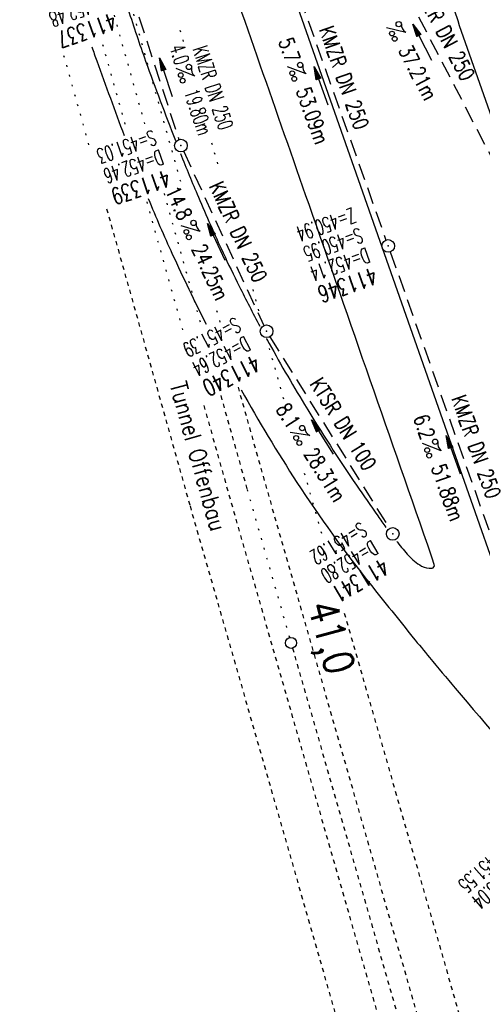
# Model space of a CAD drawing. Extents: x 446577 to 447152, y 443659 to 444842.
# Tile 2 of 41: x 446919 to 446974, y 443736 to 443853. Entities that reach past the tile are written whole.
import ezdxf
from ezdxf.enums import TextEntityAlignment as Align

# ---------------------------------------------------------------- set-up
doc = ezdxf.new("R2010")
doc.units = 0
doc.header["$LTSCALE"] = 2
doc.header["$MEASUREMENT"] = 0
for name, pattern in [('ACAD_ISO03W100', [0.5, 0.25, -0.25]), ('AUSGEZOGEN', [0]), ('GESTRICH-X2', [1.5, 1, -0.5]), ('PUNKTX2_STR', [0.6, 0.1, -0.5])]:
    doc.linetypes.add(name, pattern=pattern)
doc.layers.get('0').update_dxf_attribs({"linetype": 'AUSGEZOGEN'})
for name, color, linetype in [('Bahnachse', 7, 'CONTINUOUS'), ('DB-Bahnachse', 15, 'CONTINUOUS'), ('FBR', 8, 'CONTINUOUS'), ('Gleisachsen', 7, 'CONTINUOUS'), ('Ingenieurbauwerke', 15, 'CONTINUOUS'), ('KANAL', 7, 'GESTRICH-X2'), ('PFEIL', 7, 'CONTINUOUS'), ('SCHACHTNR', 6, 'CONTINUOUS'), ('SCHLITZRINNE', 8, 'AUSGEZOGEN'), ('SCHSYMBOL', 7, 'AUSGEZOGEN'), ('TEXTO', 4, 'CONTINUOUS'), ('TEXTU', 4, 'CONTINUOUS')]:
    doc.layers.add(name, color=color, linetype=linetype)
doc.styles.add('ROMANS', font='romans.shx', dxfattribs={"width": 0.8})

# ---------------------------------------------------------------- blocks, each defined once
blk = doc.blocks.new('PROM')
blk.add_line((1.57, 1.82), (0.02, 0.02))
for centre, radius in [((0.32, 1.51), 0.317), ((0.94, 0.29), 0.283), ((1.64, 0.29), 0.283)]:
    blk.add_circle(centre, radius)
blk.add_arc((0.99, 2.68), 1.03, 239.1414, 303.3549)
blk = doc.blocks.new('PFEIL2')
at = {"color": 0}
for p, q in [((0.88, 0), (-2.4, -0.01)), ((0.88, -0.27), (0.88, 0.28)), ((0.88, 0.28), (2.43, 0.01)), ((0.91, 0.27), (0.88, 0.26)), ((0.97, 0.26), (0.88, 0.25)), ((1.02, 0.25), (0.88, 0.23)), ((1.07, 0.24), (0.88, 0.21)), ((1.13, 0.23), (0.88, 0.19)), ((1.18, 0.22), (0.88, 0.17)), ((1.24, 0.21), (0.88, 0.15)), ((1.29, 0.21), (0.88, 0.14)), ((1.34, 0.2), (0.88, 0.12)), ((1.4, 0.19), (0.88, 0.1)), ((1.45, 0.18), (0.88, 0.08)), ((1.51, 0.17), (0.88, 0.06)), ((1.56, 0.16), (0.88, 0.04)), ((1.61, 0.15), (0.88, 0.02)), ((1.67, 0.14), (0.88, 0.01)), ((1.72, 0.13), (0.88, -0.01)), ((1.78, 0.12), (0.88, -0.03)), ((1.83, 0.11), (0.88, -0.05)), ((1.88, 0.1), (0.88, -0.07)), ((1.94, 0.09), (0.88, -0.09)), ((2.05, 0.08), (0.88, -0.12)), ((1.99, 0.08), (0.88, -0.11)), ((2.1, 0.07), (0.88, -0.14)), ((2.15, 0.06), (0.88, -0.16)), ((2.21, 0.05), (0.88, -0.18)), ((2.26, 0.04), (0.88, -0.2)), ((2.32, 0.03), (0.88, -0.22)), ((2.37, 0.02), (0.88, -0.23)), ((2.42, 0.01), (0.88, -0.25)), ((2.43, 0.01), (0.88, -0.27))]:
    blk.add_line(p, q, dxfattribs=at)
blk = doc.blocks.new('GST')
at = {"color": 0}
blk.add_circle((0, 0), 0.75, dxfattribs=at)
blk.add_point((0, 0), dxfattribs=at)
blk = doc.blocks.new('10')
blk.add_blockref('GST', (0, 0))

msp = doc.modelspace()

# ---------------------------------------------------------------- linework, layer by layer
at = {"layer": 'Bahnachse', "color": 7, "linetype": 'PUNKTX2_STR'}
msp.add_line((446945.65, 443797.2), (446950.67, 443779.65), dxfattribs=at)
at = {"layer": 'Bahnachse', "linetype": 'ACAD_ISO03W100'}
msp.add_line((446951.03, 443778.4), (446970.88, 443709.04), dxfattribs=at)
at = {"layer": 'Bahnachse', "linetype": 'PUNKTX2_STR', "flags": 128}
for points in [[(446927.26, 443862.72), (446933.59, 443840.17)], [(446935.79, 443832.33), (446940.3, 443816.26)]]:
    msp.add_lwpolyline(points, dxfattribs=at)
at = {"layer": 'Bahnachse', "linetype": 'ACAD_ISO03W100', "flags": 128}
msp.add_lwpolyline([(446942.52, 443808.35), (446945.65, 443797.2)], dxfattribs=at)
at = {"layer": 'Bahnachse', "color": 7, "linetype": 'Continuous'}
msp.add_circle((446950.85, 443779.02), 0.65, dxfattribs=at)
at = {"layer": 'FBR', "flags": 128}
msp.add_lwpolyline([(446961.9, 443877.94), (446968.15, 443860.13), (446970.63, 443852.86), (446970.8, 443852.27), (446976.34, 443836.55), (446984.57, 443813.11), (446992.78, 443789.74), (447001.12, 443765.64), (447009.39, 443742.17), (447013.08, 443731.65)], dxfattribs=at)
at = {"layer": 'FBR'}
msp.add_lwpolyline([(446978.81, 443777.8), (446977.84, 443779.92), (446953.98, 443847.79), (446944.37, 443875.21)], dxfattribs=at)
for points in [[(446963.39, 443791.05, 0.000903), (446963.47, 443790.95, 0.008098), (446964.82, 443789.35, 0.044964), (446965.49, 443788.71, 0.04079), (446966.34, 443788.13, 0.158037), (446967.58, 443787.88, 0.469329), (446967.85, 443788.3, 0.009198), (446967.52, 443789.32, 0.000223), (446952.99, 443831.01, 0.000003), (446941.42, 443864.13, -0.000017)], [(446928.48, 443863.22, -0.000039), (446929.62, 443859.98, -0.005768), (446930.88, 443856.25, -0.003771), (446931.12, 443855.5, 0.002087), (446931.54, 443854.15, 0.00965), (446933.61, 443848.03, 0.006021), (446937.14, 443838.61, 0.007914)], [(446927.23, 443849.71, 0.004064), (446927.81, 443848.06, 0.002327), (446931.05, 443839.21, 0.018072)], [(446937.74, 443837.07, 0.006229), (446939.86, 443831.91, 0.007743), (446942.79, 443825.3, 0.00793), (446944.71, 443821.32, 0.005906), (446947.15, 443816.59, 0.014284)], [(446933.92, 443831.72, 0.010856), (446936.77, 443825.14, 0.009692), (446940.79, 443816.82, 0.021485)], [(446947.99, 443815.04, 0.012277), (446952.46, 443807.28, 0.013079), (446958.63, 443797.71, 0.003438), (446961.14, 443794.08, 0.004536), (446962.12, 443792.72, 0.010945)], [(446944.93, 443809.04, 0.01666), (446951.56, 443798.06, 0.023922), (446960.24, 443786.01, 0.001436), (446965.36, 443779.63, 0.003875), (446967.28, 443777.28, 0.002785), (446970.32, 443773.66, -0.000602), (446981.8, 443760.13, -0.0066)]]:
    msp.add_lwpolyline(points, format="xyb", dxfattribs=at)
at = {"layer": 'Gleisachsen', "color": 8, "linetype": 'PUNKTX2_STR'}
for p, q in [((446931.51, 443855.92), (446937.81, 443833.47)), ((446942.03, 443818.43), (446942.43, 443817))]:
    msp.add_line(p, q, dxfattribs=at)
at = {"layer": 'Gleisachsen', "linetype": 'ACAD_ISO03W100'}
for p, q in [((446944.57, 443809.37), (446947.81, 443797.81)), ((446947.81, 443797.82), (446973.38, 443708.46)), ((446943.48, 443796.58), (446969.06, 443707.22))]:
    msp.add_line(p, q, dxfattribs=at)
at = {"layer": 'Gleisachsen', "color": 8, "linetype": 'PUNKTX2_STR', "flags": 128}
for points in [[(446928.5, 443850), (446931.41, 443839.6)], [(446933.73, 443831.35), (446938.17, 443815.52)]]:
    msp.add_lwpolyline(points, dxfattribs=at)
at = {"layer": 'Gleisachsen', "linetype": 'ACAD_ISO03W100', "flags": 128}
msp.add_lwpolyline([(446940.51, 443807.17), (446943.48, 443796.59)], dxfattribs=at)
at = {"layer": 'Ingenieurbauwerke', "color": 8, "linetype": 'PUNKTX2_STR'}
for p, q in [((446937.68, 443851.7), (446938.08, 443850.28)), ((446941.43, 443838.34), (446942.19, 443835.62)), ((446946.31, 443820.92), (446947.43, 443816.94)), ((446947.94, 443815.11), (446949.98, 443807.86)), ((446952.42, 443799.14), (446954.48, 443791.97))]:
    msp.add_line(p, q, dxfattribs=at)
at = {"layer": 'Ingenieurbauwerke', "linetype": 'ACAD_ISO03W100'}
for p, q in [((446938.87, 443795.26), (446964.44, 443705.89)), ((446957.17, 443782.56), (446978, 443709.79))]:
    msp.add_line(p, q, dxfattribs=at)
at = {"layer": 'Ingenieurbauwerke', "color": 8, "linetype": 'PUNKTX2_STR', "flags": 128}
msp.add_lwpolyline([(446923.88, 443848.7), (446926.87, 443838.02)], dxfattribs=at)
at = {"layer": 'Ingenieurbauwerke', "linetype": 'ACAD_ISO03W100', "flags": 128}
msp.add_lwpolyline([(446928.98, 443830.52), (446938.86, 443795.29)], dxfattribs=at)
at = {"layer": 'KANAL'}
for p, q in [((446944.84, 443875.44), (446962.12, 443826.81)), ((446959.09, 443866.59), (446975.53, 443834.88)), ((446931.88, 443856.13), (446937.56, 443838.72)), ((446938.13, 443837.31), (446947.62, 443816.66)), ((446962.63, 443825.41), (446979.44, 443777.91)), ((446948.34, 443815.34), (446962.53, 443792.59))]:
    msp.add_line(p, q, dxfattribs=at)
at = {"layer": 'SCHLITZRINNE', "flags": 128}
msp.add_lwpolyline([(446918.67, 444051.48, 0.001942), (446927.72, 444023.78, 0.002834), (446934.1, 444004.86, 0.000005), (446941.43, 443983.54, 0.000867), (446941.47, 443983.41, 0.000084), (446947.85, 443965.09, 0.000199), (446950.54, 443957.35, 0.000027), (446955.55, 443943, 0.000044), (446958.67, 443934.08, 0.000101), (446962.05, 443924.39, 0.000084), (446966.15, 443912.67, 0.000975), (446970.09, 443901.49, -0.001001), (446974.03, 443890.3, -0.000613), (446978.16, 443878.45, 0.000574), (446982.29, 443866.6, 0.000043), (446985.96, 443856.12, 0.000041), (446989.82, 443845.1, 0.000098), (446990.72, 443842.53, -0.000006), (447006.52, 443797.48, -0.000336), (447009.23, 443789.73, -0.000126), (447016.46, 443769.02)], format="xyb", dxfattribs=at)

# ---------------------------------------------------------------- block references
at = {"layer": 'PFEIL'}
for p, rotation in [((446966.42, 443850.28), 117.4189999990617), ((446936.01, 443846.13), 108.0963999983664), ((446954.41, 443845.09), 109.5523000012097), ((446941.97, 443826.58), 114.7463999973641), ((446954.59, 443803.44), 121.9261999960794), ((446970.09, 443801.33), 109.4856000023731)]:
    msp.add_blockref('PFEIL2', p, dxfattribs=dict(at, rotation=rotation))
at = {"layer": 'SCHSYMBOL', "rotation": 289.2892000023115}
for p in [(446937.8, 443838.01), (446962.38, 443826.11), (446947.95, 443815.98), (446962.92, 443791.95)]:
    msp.add_blockref('10', p, dxfattribs=at)
at = {"layer": 'TEXTU'}
for p, rotation in [((446962.14, 443852), 297.4189999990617), ((446937.21, 443847.18), 288.0963999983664), ((446950.41, 443847.38), 289.5523000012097), ((446937.78, 443828.5), 294.7463999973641), ((446950.72, 443803.97), 301.9261999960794), ((446966.42, 443802.68), 289.4856000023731)]:
    msp.add_blockref('PROM', p, dxfattribs=dict(at, rotation=rotation))

# ---------------------------------------------------------------- texts
at = {"layer": 'DB-Bahnachse', "linetype": 'Continuous', "style": 'ROMANS', "oblique": 360, "width": 0.8334}
msp.add_text('41,0', height=3.5, rotation=285.5691, dxfattribs=at).set_placement((446952.79, 443783.45))
at = {"layer": 'Ingenieurbauwerke', "color": 7, "linetype": 'Continuous', "style": 'ROMANS', "oblique": 360, "width": 0.8337}
msp.add_text('Tunnel Offenbau', height=2, rotation=285.5691, dxfattribs=at).set_placement((446936.45, 443809.66))
at = {"layer": 'SCHACHTNR', "style": 'ROMANS'}
for s, height, rotation, width, p in [('D=452.48', 1.8, 199.2892, 0.6, (446928.86, 443856.14)), ('411337', 2, 199.2892, 0.7, (446929.71, 443853.8)), ('S=451.03', 1.8, 199.2892, 0.6, (446934.46, 443839.9)), ('D=452.46', 1.8, 199.2892, 0.6, (446935.3, 443837.56)), ('411339', 2, 199.2892, 0.7, (446936.11, 443835.19)), ('Z=450.94', 1.8, 199.2892, 0.6, (446958.13, 443830.66)), ('S=450.95', 1.8, 199.2892, 0.6, (446958.97, 443828.31)), ('D=452.14', 1.8, 199.2892, 0.6, (446959.78, 443825.94)), ('411346', 2, 199.2892, 0.7, (446960.63, 443823.59)), ('S=451.39', 1.8, 207.1589, 0.6, (446944.26, 443817.7)), ('D=452.64', 1.8, 207.1589, 0.6, (446945.39, 443815.46)), ('411340', 2, 207.1589, 0.7, (446946.55, 443813.25)), ('S=451.62', 1.8, 210.8147, 0.6, (446959.13, 443793.43)), ('D=452.80', 1.8, 210.8147, 0.6, (446960.43, 443791.27)), ('411341', 2, 210.8147, 0.7, (446961.69, 443789.14)), ('S=451.55', 1.8, 221.2554, 0.6, (446975.95, 443755.35)), ('D=453.04', 1.8, 221.2554, 0.6, (446977.59, 443753.46))]:
    msp.add_text(s, height=height, rotation=rotation, dxfattribs=dict(at, width=width)).set_placement(p)
at = {"layer": 'TEXTO', "style": 'ROMANS'}
for s, rotation, width, p in [('KMZR DN 250', 297.419, 0.75, (446968.19, 443851.19)), ('KMZR DN 250', 289.5523, 0.75, (446956.3, 443845.76)), ('KMZR DN 250', 288.0964, 0.6, (446940.74, 443844.59)), ('KMZR DN 250', 294.7464, 0.75, (446943.78, 443827.41)), ('KTSR DN 100', 301.9262, 0.75, (446956.28, 443804.5)), ('KMZR DN 250', 289.4856, 0.75, (446971.97, 443802))]:
    msp.add_text(s, height=1.8, rotation=rotation, dxfattribs=dict(at, width=width)).set_placement(p, align=Align.CENTER)
at = {"layer": 'TEXTU', "style": 'ROMANS'}
for s, rotation, width, p in [('4.0', 288.0964, 0.6, (446936.41, 443849.65)), ('5.7', 289.5523, 0.75, (446949.33, 443850.42)), ('37.21m', 297.419, 0.75, (446963.53, 443849.34)), ('19.80m', 288.0964, 0.6, (446938.13, 443844.34)), ('53.09m', 289.5523, 0.75, (446951.42, 443844.54)), ('14.8', 294.7464, 0.75, (446935.88, 443832.66)), ('24.25m', 294.7464, 0.75, (446939.03, 443825.78)), ('8.1', 301.9262, 0.75, (446949, 443806.72)), ('6.2', 289.4856, 0.75, (446965.34, 443805.72)), ('28.31m', 301.9262, 0.75, (446952.31, 443801.44)), ('51.88m', 289.4856, 0.75, (446967.44, 443799.84))]:
    msp.add_text(s, height=1.8, rotation=rotation, dxfattribs=dict(at, width=width)).set_placement(p)

doc.saveas('drawing.dxf')
